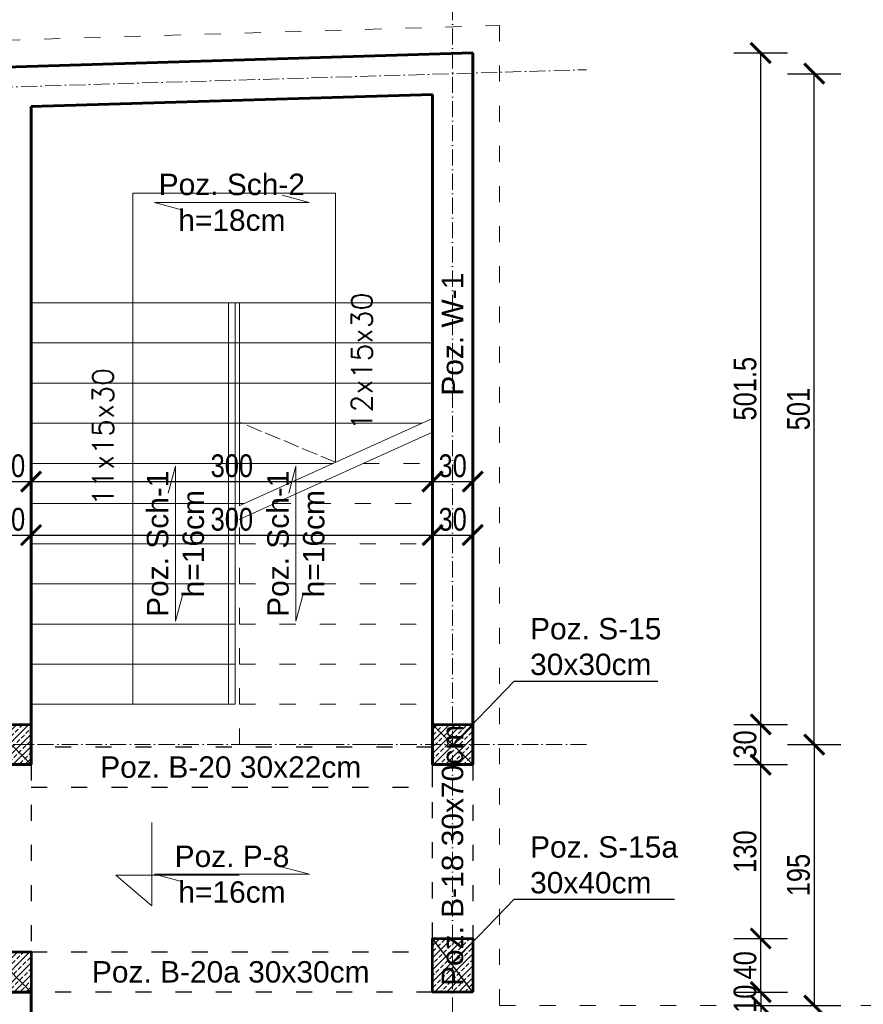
# Model space of a CAD drawing. Header units: inches. Extents: x 201967 to 338763, y -32705 to 30884.
# Tile 132 of 236: x 319641 to 320271, y 5927 to 6662. Entities that reach past the tile are written whole.
import ezdxf

# ---------------------------------------------------------------- set-up
doc = ezdxf.new("R2010")
doc.units = ezdxf.units.IN
doc.header["$MEASUREMENT"] = 0
for name, pattern in [('ACAD_ISO02W100', [15, 12, -3]), ('ACAD_ISO03W100', [30, 12, -18]), ('ACAD_ISO10W100', [18, 12, -3, 0, -3])]:
    doc.linetypes.add(name, pattern=pattern)
for name, color, linetype, lineweight in [('01 a1 KONSTRUKCJA żelebet', 200, 'Continuous', 53), ('01 b KONSTRUKCJA belki', 92, 'ACAD_ISO03W100', 30), ('01h1 KONSTRUKCJA pozycje stropy', 253, 'Continuous', 13), ('01h2 KONSTRUKCJA pozycje belki', 254, 'Continuous', 13), ('01h3 KONSTRUKCJA pozycje słupy', 252, 'Continuous', 13), ('11 OSIE ściany', 2, 'ACAD_ISO10W100', 5), ('1_OpisPomieszczen', 120, 'Continuous', 9), ('90 WYMIAR', 155, 'Continuous', 9), ('_grube', 1, 'Continuous', 35), ('_proj_SCHODY', 2, 'Continuous', 9), ('MURY konstrukcyjne', 70, 'Continuous', 60)]:
    doc.layers.add(name, color=color, linetype=linetype, lineweight=lineweight)
doc.styles.add('100 arial', font='arial.ttf', dxfattribs={"width": 0.8, "height": 17})
doc.styles.add('arialcce', font='arial.ttf')
doc.styles.add('OPIS', font='arial.ttf')
doc.styles.add('RomanS', font='romans.shx')
doc.styles.add('Wymiary', font='romans.shx', dxfattribs={"width": 0.7, "oblique": 10})
doc.dimstyles.new('100', dxfattribs={"dimscale": 10, "dimtxt": 17, "dimasz": 1.5, "dimexe": 2, "dimexo": 2, "dimgap": 0.3, "dimtad": 1, "dimdec": 1, "dimrnd": 0.5, "dimdsep": 46, "dimtxsty": '100 arial', "dimblk": 'ARCHTICK', "dimcen": 10, "dimclrd": 256, "dimclre": 256, "dimclrt": 256, "dimadec": 0, "dimazin": 0, "dimtfac": 1, "dimtdec": 1, "dimtix": 1, "dimtmove": 1, "dimatfit": 3, "dimfxl": 2, "dimfxlon": 1, "dimtolj": 1, "dimarcsym": 0})
doc.dimstyles.new('DIM100txt12', dxfattribs={"dimtxt": 12, "dimasz": 1.05, "dimexe": 0, "dimexo": 8, "dimgap": 4, "dimtad": 1, "dimdec": 7, "dimrnd": 0.5, "dimdsep": 46, "dimtxsty": 'RomanS', "dimblk1": 'DIM', "dimblk2": 'DIM', "dimsah": 1, "dimcen": 0.09, "dimse1": 1, "dimse2": 1, "dimclrt": 256, "dimadec": 1, "dimazin": 0, "dimtfac": 1, "dimtdec": 7, "dimtix": 1, "dimtofl": 0, "dimtmove": 2, "dimatfit": 3, "dimfxl": 1, "dimtolj": 1, "dimtzin": 0, "dimarcsym": 0})
pattern_1 = [(45, (0, -25), (-4.490128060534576, 4.490128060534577), []), (45, (4.490130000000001, -25), (-4.490128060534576, 4.490128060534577), [3.175, -1.5875])]

# ---------------------------------------------------------------- blocks, each defined once
blk = doc.blocks.new('1 osie 1 część BPPZ')
at = {"layer": '11 OSIE ściany'}
for p, q in [((-1007.399999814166, -169.999028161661), (-1007.399999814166, 870.0009718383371)), ((-2017.399999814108, 700.9469548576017), (-907.3999998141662, 734.2427557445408)), ((-907.3999998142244, 230.0009718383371), (-4101.782290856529, 230.0009718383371))]:
    blk.add_line(p, q, dxfattribs=at)
blk = doc.blocks.new('*U1122')
at = {"lineweight": 5, "ltscale": 0.25}
h = blk.add_hatch(dxfattribs=at)
h.set_pattern_fill('ANSI33', color=5, style=0)
h.set_pattern_definition(pattern_1)
h.paths.add_polyline_path([(0, 0), (-7.105427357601e-16, -30), (40, -30), (40, 0)])
blk.add_lwpolyline([(0, 0), (-7.105427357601e-16, -30), (40, -30), (40, 0)], close=True)
at = {"layer": 'Defpoints'}
blk.add_line((0, 0), (40, -30), dxfattribs=at)
blk = doc.blocks.new('*U1121')
at = {"lineweight": 5, "ltscale": 0.25}
h = blk.add_hatch(dxfattribs=at)
h.set_pattern_fill('ANSI33', color=5, style=0)
h.set_pattern_definition(pattern_1)
h.paths.add_polyline_path([(0, 0), (-7.105427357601e-16, -30), (30, -30), (30, 0)])
blk.add_lwpolyline([(0, 0), (-7.105427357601e-16, -30), (30, -30), (30, 0)], close=True)
at = {"layer": 'Defpoints'}
blk.add_line((0, 0), (30, -30), dxfattribs=at)
blk = doc.blocks.new('1 słupy parter rozbudowa 2')
at = {"layer": '01 a1 KONSTRUKCJA żelebet', "xscale": -1, "rotation": 270}
for name, p in [('*U1121', (2679.999999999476, -15)), ('*U1121', (3010.000000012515, -15)), ('*U1122', (3009.999999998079, -184.956643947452)), ('*U1121', (2680.000000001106, -184.956643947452))]:
    blk.add_blockref(name, p, dxfattribs=at)
blk = doc.blocks.new('DIM')
for p, q in [((7.275957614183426e-12, -13.00000000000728), (7.275957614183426e-12, 12.99999999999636)), ((8.000000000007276, -7.275957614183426e-12), (-7.999999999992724, -7.275957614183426e-12))]:
    blk.add_line(p, q)
at = {"const_width": 1.714285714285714}
blk.add_lwpolyline([(5.714285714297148, 5.714285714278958), (-5.71428571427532, -5.71428571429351)], dxfattribs=at)
blk = doc.blocks.new('_ARCHTICK')
at = {"color": 0, "linetype": 'ByBlock', "const_width": 0.15}
blk.add_lwpolyline([(-0.5, -0.5), (0.5, 0.5)], dxfattribs=at)
blk = doc.blocks.new('*D1691')
at = {"layer": '90 WYMIAR', "lineweight": -2, "transparency": 16777216}
for p, q in [((320971.5205435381, 6733.062804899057), (320971.5205435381, 6773.062804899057)), ((319964.1205437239, 6753.062804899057), (319964.1205437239, 6733.062804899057)), ((319964.1205437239, 6753.062804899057), (320971.5205435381, 6753.062804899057))]:
    blk.add_line(p, q, dxfattribs=at)
at = {"layer": 'Defpoints', "color": 0, "transparency": 16777216}
for p in [(319964.1205437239, 6760.870251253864), (320971.5205435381, 6753.062804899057), (320971.5205435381, 5990.869279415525)]:
    blk.add_point(p, dxfattribs=at)
at = {"layer": '90 WYMIAR', "lineweight": -2, "transparency": 16777216, "xscale": 15, "yscale": 15, "zscale": 15, "rotation": 180}
blk.add_blockref('_ARCHTICK', (319964.1205437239, 6753.062804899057), dxfattribs=at)
at = {"layer": '90 WYMIAR', "lineweight": -2, "transparency": 16777216, "xscale": 15, "yscale": 15, "zscale": 15}
blk.add_blockref('_ARCHTICK', (320971.5205435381, 6753.062804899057), dxfattribs=at)
at = {"layer": '90 WYMIAR', "transparency": 16777216, "insert": (320467.820543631, 6764.742545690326), "char_height": 17, "attachment_point": 5, "style": '100 arial'}
blk.add_mtext('\\A1;1007.5', dxfattribs=at)
blk = doc.blocks.new('*D1743')
at = {"layer": '90 WYMIAR', "lineweight": -2, "transparency": 16777216}
for p, q in [((322365.5205435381, 6120.870251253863), (322405.5205435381, 6120.870251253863)), ((322385.5205435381, 5890.869279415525), (322385.5205435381, 6120.870251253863)), ((322365.5205435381, 5890.869279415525), (322405.5205435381, 5890.869279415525))]:
    blk.add_line(p, q, dxfattribs=at)
at = {"layer": 'Defpoints', "color": 0, "transparency": 16777216}
for p in [(320064.1205437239, 6120.870251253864), (322385.5205435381, 6120.870251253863), (322190.5205435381, 5890.869279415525)]:
    blk.add_point(p, dxfattribs=at)
at = {"layer": '90 WYMIAR', "lineweight": -2, "transparency": 16777216, "xscale": 15, "yscale": 15, "zscale": 15}
for p, rotation in [((322385.5205435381, 6120.870251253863), 90), ((322385.5205435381, 5890.869279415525), 270)]:
    blk.add_blockref('_ARCHTICK', p, dxfattribs=dict(at, rotation=rotation))
at = {"layer": '90 WYMIAR', "transparency": 16777216, "insert": (322373.8350046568, 6005.869765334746), "char_height": 17, "attachment_point": 5, "rotation": 90, "style": '100 arial'}
blk.add_mtext('\\A1;230', dxfattribs=at)
blk = doc.blocks.new('*D1744')
at = {"layer": '90 WYMIAR', "lineweight": -2, "transparency": 16777216}
for p, q in [((322365.5205435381, 6622.112413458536), (322405.5205435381, 6622.112413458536)), ((322385.5205435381, 6120.870251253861), (322385.5205435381, 6622.112413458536)), ((322365.5205435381, 6120.870251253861), (322405.5205435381, 6120.870251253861))]:
    blk.add_line(p, q, dxfattribs=at)
at = {"layer": 'Defpoints', "color": 0, "transparency": 16777216}
for p in [(319964.1205437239, 6622.112413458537), (322385.5205435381, 6622.112413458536), (320064.1205437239, 6120.870251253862)]:
    blk.add_point(p, dxfattribs=at)
at = {"layer": '90 WYMIAR', "lineweight": -2, "transparency": 16777216, "xscale": 15, "yscale": 15, "zscale": 15}
for p, rotation in [((322385.5205435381, 6622.112413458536), 90), ((322385.5205435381, 6120.870251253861), 270)]:
    blk.add_blockref('_ARCHTICK', p, dxfattribs=dict(at, rotation=rotation))
at = {"layer": '90 WYMIAR', "transparency": 16777216, "insert": (322373.8408027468, 6371.49133235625), "char_height": 17, "attachment_point": 5, "rotation": 90, "style": '100 arial'}
blk.add_mtext('\\A1;501', dxfattribs=at)
blk = doc.blocks.new('*D1697')
at = {"layer": '90 WYMIAR', "lineweight": -2, "transparency": 16777216}
for p, q in [((319619.1205437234, 6257.376199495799), (319619.1205437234, 6297.376199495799)), ((319649.120543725, 6257.376199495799), (319649.120543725, 6297.376199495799)), ((319619.1205437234, 6277.376199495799), (319649.120543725, 6277.376199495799))]:
    blk.add_line(p, q, dxfattribs=at)
at = {"layer": 'Defpoints', "color": 0, "transparency": 16777216}
for p in [(319649.120543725, 6277.376199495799), (319619.1205437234, 6135.870251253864), (319649.120543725, 6135.870251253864)]:
    blk.add_point(p, dxfattribs=at)
at = {"layer": '90 WYMIAR', "lineweight": -2, "transparency": 16777216, "xscale": 15, "yscale": 15, "zscale": 15, "rotation": 180}
blk.add_blockref('_ARCHTICK', (319619.1205437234, 6277.376199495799), dxfattribs=at)
at = {"layer": '90 WYMIAR', "lineweight": -2, "transparency": 16777216, "xscale": 15, "yscale": 15, "zscale": 15}
blk.add_blockref('_ARCHTICK', (319649.120543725, 6277.376199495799), dxfattribs=at)
at = {"layer": '90 WYMIAR', "transparency": 16777216, "insert": (319634.1205437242, 6289.061738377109), "char_height": 17, "attachment_point": 5, "style": '100 arial'}
blk.add_mtext('\\A1;30', dxfattribs=at)
blk = doc.blocks.new('*D1698')
at = {"layer": '90 WYMIAR', "lineweight": -2, "transparency": 16777216}
for p, q in [((319649.120543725, 6257.376199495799), (319649.120543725, 6297.376199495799)), ((319949.1205437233, 6257.376199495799), (319949.1205437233, 6297.376199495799)), ((319649.120543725, 6277.376199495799), (319949.1205437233, 6277.376199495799))]:
    blk.add_line(p, q, dxfattribs=at)
at = {"layer": 'Defpoints', "color": 0, "transparency": 16777216}
for p in [(319949.1205437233, 6277.376199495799), (319649.120543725, 6135.870251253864), (319949.1205437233, 6135.870251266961)]:
    blk.add_point(p, dxfattribs=at)
at = {"layer": '90 WYMIAR', "lineweight": -2, "transparency": 16777216, "xscale": 15, "yscale": 15, "zscale": 15, "rotation": 180}
blk.add_blockref('_ARCHTICK', (319649.120543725, 6277.376199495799), dxfattribs=at)
at = {"layer": '90 WYMIAR', "lineweight": -2, "transparency": 16777216, "xscale": 15, "yscale": 15, "zscale": 15}
blk.add_blockref('_ARCHTICK', (319949.1205437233, 6277.376199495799), dxfattribs=at)
at = {"layer": '90 WYMIAR', "transparency": 16777216, "insert": (319799.1205437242, 6289.061738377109), "char_height": 17, "attachment_point": 5, "style": '100 arial'}
blk.add_mtext('\\A1;300', dxfattribs=at)
blk = doc.blocks.new('*D1699')
at = {"layer": '90 WYMIAR', "lineweight": -2, "transparency": 16777216}
for p, q in [((319949.1205437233, 6257.376199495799), (319949.1205437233, 6297.376199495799)), ((319979.1205437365, 6257.376199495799), (319979.1205437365, 6297.376199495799)), ((319949.1205437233, 6277.376199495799), (319979.1205437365, 6277.376199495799))]:
    blk.add_line(p, q, dxfattribs=at)
at = {"layer": 'Defpoints', "color": 0, "transparency": 16777216}
for p in [(319979.1205437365, 6277.376199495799), (319949.1205437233, 6135.870251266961), (319979.1205437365, 6135.870251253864)]:
    blk.add_point(p, dxfattribs=at)
at = {"layer": '90 WYMIAR', "lineweight": -2, "transparency": 16777216, "xscale": 15, "yscale": 15, "zscale": 15, "rotation": 180}
blk.add_blockref('_ARCHTICK', (319949.1205437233, 6277.376199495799), dxfattribs=at)
at = {"layer": '90 WYMIAR', "lineweight": -2, "transparency": 16777216, "xscale": 15, "yscale": 15, "zscale": 15}
blk.add_blockref('_ARCHTICK', (319979.1205437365, 6277.376199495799), dxfattribs=at)
at = {"layer": '90 WYMIAR', "transparency": 16777216, "insert": (319964.1205437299, 6289.061738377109), "char_height": 17, "attachment_point": 5, "style": '100 arial'}
blk.add_mtext('\\A1;30', dxfattribs=at)
blk = doc.blocks.new('*D1725')
at = {"layer": '90 WYMIAR', "lineweight": -2, "transparency": 16777216}
for p, q in [((319619.1205437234, 6297.376199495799), (319619.1205437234, 6337.376199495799)), ((319649.1205437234, 6297.376199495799), (319649.1205437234, 6337.376199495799)), ((319619.1205437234, 6317.376199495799), (319649.1205437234, 6317.376199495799))]:
    blk.add_line(p, q, dxfattribs=at)
at = {"layer": 'Defpoints', "color": 0, "transparency": 16777216}
for p in [(319649.1205437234, 6317.376199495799), (319619.1205437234, 6135.870251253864), (319649.1205437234, 6135.870251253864)]:
    blk.add_point(p, dxfattribs=at)
at = {"layer": '90 WYMIAR', "lineweight": -2, "transparency": 16777216, "xscale": 15, "yscale": 15, "zscale": 15, "rotation": 180}
blk.add_blockref('_ARCHTICK', (319619.1205437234, 6317.376199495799), dxfattribs=at)
at = {"layer": '90 WYMIAR', "lineweight": -2, "transparency": 16777216, "xscale": 15, "yscale": 15, "zscale": 15}
blk.add_blockref('_ARCHTICK', (319649.1205437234, 6317.376199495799), dxfattribs=at)
at = {"layer": '90 WYMIAR', "transparency": 16777216, "insert": (319634.1205437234, 6329.061738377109), "char_height": 17, "attachment_point": 5, "style": '100 arial'}
blk.add_mtext('\\A1;30', dxfattribs=at)
blk = doc.blocks.new('*D1726')
at = {"layer": '90 WYMIAR', "lineweight": -2, "transparency": 16777216}
for p, q in [((319649.1205437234, 6297.376199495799), (319649.1205437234, 6337.376199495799)), ((319949.1205437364, 6297.376199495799), (319949.1205437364, 6337.376199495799)), ((319649.1205437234, 6317.376199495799), (319949.1205437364, 6317.376199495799))]:
    blk.add_line(p, q, dxfattribs=at)
at = {"layer": 'Defpoints', "color": 0, "transparency": 16777216}
for p in [(319949.1205437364, 6317.376199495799), (319649.1205437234, 6135.870251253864), (319949.1205437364, 6135.870251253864)]:
    blk.add_point(p, dxfattribs=at)
at = {"layer": '90 WYMIAR', "lineweight": -2, "transparency": 16777216, "xscale": 15, "yscale": 15, "zscale": 15, "rotation": 180}
blk.add_blockref('_ARCHTICK', (319649.1205437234, 6317.376199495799), dxfattribs=at)
at = {"layer": '90 WYMIAR', "lineweight": -2, "transparency": 16777216, "xscale": 15, "yscale": 15, "zscale": 15}
blk.add_blockref('_ARCHTICK', (319949.1205437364, 6317.376199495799), dxfattribs=at)
at = {"layer": '90 WYMIAR', "transparency": 16777216, "insert": (319799.1205437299, 6329.061738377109), "char_height": 17, "attachment_point": 5, "style": '100 arial'}
blk.add_mtext('\\A1;300', dxfattribs=at)
blk = doc.blocks.new('*D1727')
at = {"layer": '90 WYMIAR', "lineweight": -2, "transparency": 16777216}
for p, q in [((319949.1205437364, 6297.376199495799), (319949.1205437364, 6337.376199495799)), ((319979.1205437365, 6297.376199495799), (319979.1205437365, 6337.376199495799)), ((319949.1205437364, 6317.376199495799), (319979.1205437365, 6317.376199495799))]:
    blk.add_line(p, q, dxfattribs=at)
at = {"layer": 'Defpoints', "color": 0, "transparency": 16777216}
for p in [(319979.1205437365, 6317.376199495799), (319949.1205437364, 6135.870251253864), (319979.1205437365, 6135.870251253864)]:
    blk.add_point(p, dxfattribs=at)
at = {"layer": '90 WYMIAR', "lineweight": -2, "transparency": 16777216, "xscale": 15, "yscale": 15, "zscale": 15, "rotation": 180}
blk.add_blockref('_ARCHTICK', (319949.1205437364, 6317.376199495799), dxfattribs=at)
at = {"layer": '90 WYMIAR', "lineweight": -2, "transparency": 16777216, "xscale": 15, "yscale": 15, "zscale": 15}
blk.add_blockref('_ARCHTICK', (319979.1205437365, 6317.376199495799), dxfattribs=at)
at = {"layer": '90 WYMIAR', "transparency": 16777216, "insert": (319964.1205437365, 6329.061738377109), "char_height": 17, "attachment_point": 5, "style": '100 arial'}
blk.add_mtext('\\A1;30', dxfattribs=at)
blk = doc.blocks.new('*D1728')
at = {"layer": '90 WYMIAR', "lineweight": -2, "transparency": 16777216}
for p, q in [((320174.3333665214, 5975.913607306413), (320214.3333665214, 5975.913607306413)), ((320194.3333665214, 5935.913607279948), (320194.3333665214, 5975.913607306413)), ((320174.3333665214, 5935.913607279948), (320214.3333665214, 5935.913607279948))]:
    blk.add_line(p, q, dxfattribs=at)
at = {"layer": 'Defpoints', "color": 0, "transparency": 16777216}
for p in [(319979.1205437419, 5975.913607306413), (320194.3333665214, 5975.913607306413), (319979.1205437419, 5935.913607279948)]:
    blk.add_point(p, dxfattribs=at)
at = {"layer": '90 WYMIAR', "lineweight": -2, "transparency": 16777216, "xscale": 15, "yscale": 15, "zscale": 15}
for p, rotation in [((320194.3333665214, 5975.913607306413), 90), ((320194.3333665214, 5935.913607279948), 270)]:
    blk.add_blockref('_ARCHTICK', p, dxfattribs=dict(at, rotation=rotation))
at = {"layer": '90 WYMIAR', "transparency": 16777216, "insert": (320182.6536257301, 5955.913607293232), "char_height": 17, "attachment_point": 5, "rotation": 90, "style": '100 arial'}
blk.add_mtext('\\A1;40', dxfattribs=at)
blk = doc.blocks.new('*D1729')
at = {"layer": '90 WYMIAR', "lineweight": -2, "transparency": 16777216}
for p, q in [((320174.3333665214, 6105.870251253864), (320214.3333665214, 6105.870251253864)), ((320194.3333665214, 5975.913607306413), (320194.3333665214, 6105.870251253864)), ((320174.3333665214, 5975.913607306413), (320214.3333665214, 5975.913607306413))]:
    blk.add_line(p, q, dxfattribs=at)
at = {"layer": 'Defpoints', "color": 0, "transparency": 16777216}
for p in [(319964.1205437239, 6105.870251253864), (320194.3333665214, 6105.870251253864), (319979.1205437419, 5975.913607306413)]:
    blk.add_point(p, dxfattribs=at)
at = {"layer": '90 WYMIAR', "lineweight": -2, "transparency": 16777216, "xscale": 15, "yscale": 15, "zscale": 15}
for p, rotation in [((320194.3333665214, 6105.870251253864), 90), ((320194.3333665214, 5975.913607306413), 270)]:
    blk.add_blockref('_ARCHTICK', p, dxfattribs=dict(at, rotation=rotation))
at = {"layer": '90 WYMIAR', "transparency": 16777216, "insert": (320182.6478276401, 6040.891929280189), "char_height": 17, "attachment_point": 5, "rotation": 90, "style": '100 arial'}
blk.add_mtext('\\A1;130', dxfattribs=at)
blk = doc.blocks.new('*D1730')
at = {"layer": '90 WYMIAR', "lineweight": -2, "transparency": 16777216}
for p, q in [((320174.3333665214, 6135.870251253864), (320214.3333665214, 6135.870251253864)), ((320194.3333665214, 6105.870251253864), (320194.3333665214, 6135.870251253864)), ((320174.3333665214, 6105.870251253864), (320214.3333665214, 6105.870251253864))]:
    blk.add_line(p, q, dxfattribs=at)
at = {"layer": 'Defpoints', "color": 0, "transparency": 16777216}
for p in [(319964.1205437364, 6135.870251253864), (320194.3333665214, 6135.870251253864), (319964.1205437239, 6105.870251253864)]:
    blk.add_point(p, dxfattribs=at)
at = {"layer": '90 WYMIAR', "lineweight": -2, "transparency": 16777216, "xscale": 15, "yscale": 15, "zscale": 15}
for p, rotation in [((320194.3333665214, 6135.870251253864), 90), ((320194.3333665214, 6105.870251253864), 270)]:
    blk.add_blockref('_ARCHTICK', p, dxfattribs=dict(at, rotation=rotation))
at = {"layer": '90 WYMIAR', "transparency": 16777216, "insert": (320182.6478276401, 6120.870251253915), "char_height": 17, "attachment_point": 5, "rotation": 90, "style": '100 arial'}
blk.add_mtext('\\A1;30', dxfattribs=at)
blk = doc.blocks.new('*D1731')
at = {"layer": '90 WYMIAR', "lineweight": -2, "transparency": 16777216}
for p, q in [((320174.3333665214, 6637.569103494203), (320214.3333665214, 6637.569103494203)), ((320194.3333665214, 6135.870251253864), (320194.3333665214, 6637.569103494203)), ((320174.3333665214, 6135.870251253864), (320214.3333665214, 6135.870251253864))]:
    blk.add_line(p, q, dxfattribs=at)
at = {"layer": 'Defpoints', "color": 0, "transparency": 16777216}
for p in [(319979.1205437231, 6637.569103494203), (320194.3333665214, 6637.569103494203), (319964.1205437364, 6135.870251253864)]:
    blk.add_point(p, dxfattribs=at)
at = {"layer": '90 WYMIAR', "lineweight": -2, "transparency": 16777216, "xscale": 15, "yscale": 15, "zscale": 15}
for p, rotation in [((320194.3333665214, 6637.569103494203), 90), ((320194.3333665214, 6135.870251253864), 270)]:
    blk.add_blockref('_ARCHTICK', p, dxfattribs=dict(at, rotation=rotation))
at = {"layer": '90 WYMIAR', "transparency": 16777216, "insert": (320182.6536257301, 6386.719677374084), "char_height": 17, "attachment_point": 5, "rotation": 90, "style": '100 arial'}
blk.add_mtext('\\A1;501.5', dxfattribs=at)
blk = doc.blocks.new('*D1732')
at = {"layer": '90 WYMIAR', "lineweight": -2, "transparency": 16777216}
for p, q in [((320194.3333665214, 5935.913607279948), (320194.3333665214, 5950.913607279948)), ((320174.3333665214, 5935.913607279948), (320214.3333665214, 5935.913607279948)), ((320194.3333665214, 5935.913607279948), (320194.3333665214, 5925.87024914)), ((320174.3333665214, 5925.87024914), (320214.3333665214, 5925.87024914)), ((320194.3333665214, 5925.87024914), (320194.3333665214, 5910.87024914))]:
    blk.add_line(p, q, dxfattribs=at)
at = {"layer": 'Defpoints', "color": 0, "transparency": 16777216}
for p in [(319979.1205437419, 5935.913607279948), (320057.7382526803, 5925.87024914), (320194.3333665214, 5925.87024914)]:
    blk.add_point(p, dxfattribs=at)
at = {"layer": '90 WYMIAR', "lineweight": -2, "transparency": 16777216, "xscale": 15, "yscale": 15, "zscale": 15}
for p, rotation in [((320194.3333665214, 5935.913607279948), 270), ((320194.3333665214, 5925.87024914), 90)]:
    blk.add_blockref('_ARCHTICK', p, dxfattribs=dict(at, rotation=rotation))
at = {"layer": '90 WYMIAR', "transparency": 16777216, "insert": (320182.6536257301, 5930.891928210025), "char_height": 17, "attachment_point": 5, "rotation": 90, "style": '100 arial'}
blk.add_mtext('\\A1;10', dxfattribs=at)
blk = doc.blocks.new('*D1723')
at = {"layer": '90 WYMIAR', "lineweight": -2, "transparency": 16777216}
for p, q in [((320214.3333665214, 6622.112413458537), (320254.3333665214, 6622.112413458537)), ((320234.3333665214, 6120.870251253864), (320234.3333665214, 6622.112413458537)), ((320214.3333665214, 6120.870251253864), (320254.3333665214, 6120.870251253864))]:
    blk.add_line(p, q, dxfattribs=at)
at = {"layer": 'Defpoints', "color": 0, "transparency": 16777216}
for p in [(319964.1205437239, 6622.112413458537), (320234.3333665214, 6622.112413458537), (319964.1205437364, 6120.870251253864)]:
    blk.add_point(p, dxfattribs=at)
at = {"layer": '90 WYMIAR', "lineweight": -2, "transparency": 16777216, "xscale": 15, "yscale": 15, "zscale": 15}
for p, rotation in [((320234.3333665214, 6622.112413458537), 90), ((320234.3333665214, 6120.870251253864), 270)]:
    blk.add_blockref('_ARCHTICK', p, dxfattribs=dict(at, rotation=rotation))
at = {"layer": '90 WYMIAR', "transparency": 16777216, "insert": (320222.6536257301, 6371.491332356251), "char_height": 17, "attachment_point": 5, "rotation": 90, "style": '100 arial'}
blk.add_mtext('\\A1;501', dxfattribs=at)
blk = doc.blocks.new('*D1719')
at = {"layer": '90 WYMIAR', "lineweight": -2, "transparency": 16777216}
for p, q in [((320214.3333665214, 6120.870251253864), (320254.3333665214, 6120.870251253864)), ((320234.3333665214, 6120.870251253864), (320234.3333665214, 5925.870249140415)), ((320214.3333665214, 5925.870249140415), (320254.3333665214, 5925.870249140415))]:
    blk.add_line(p, q, dxfattribs=at)
at = {"layer": 'Defpoints', "color": 0, "transparency": 16777216}
for p in [(319964.1205437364, 6120.870251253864), (320073.5506922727, 5925.870249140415), (320234.3333665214, 5925.870249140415)]:
    blk.add_point(p, dxfattribs=at)
at = {"layer": '90 WYMIAR', "lineweight": -2, "transparency": 16777216, "xscale": 15, "yscale": 15, "zscale": 15}
for p, rotation in [((320234.3333665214, 6120.870251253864), 90), ((320234.3333665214, 5925.870249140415), 270)]:
    blk.add_blockref('_ARCHTICK', p, dxfattribs=dict(at, rotation=rotation))
at = {"layer": '90 WYMIAR', "transparency": 16777216, "insert": (320222.6536257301, 6023.37025019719), "char_height": 17, "attachment_point": 5, "rotation": 90, "style": '100 arial'}
blk.add_mtext('\\A1;195', dxfattribs=at)

msp = doc.modelspace()

# ---------------------------------------------------------------- linework, layer by layer
at = {"layer": '01 b KONSTRUKCJA belki'}
for points in [[(319649.1205437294, 6088.920310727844), (319949.1205437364, 6088.920310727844), (319949.1205437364, 6118.920310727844), (319649.1205437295, 6118.920310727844)], [(319649.120543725, 5965.913607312), (319619.1205437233, 5965.913607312), (319619.1205437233, 6105.870251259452), (319649.120543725, 6105.870251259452)], [(319979.1205437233, 5975.913607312), (319949.1205437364, 5975.913607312), (319949.1205437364, 6105.870251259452), (319979.1205437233, 6105.870251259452)], [(319949.120543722, 5935.913607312), (319649.120543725, 5935.913607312), (319649.120543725, 5965.913607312), (319949.120543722, 5965.913607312)]]:
    msp.add_lwpolyline(points, close=True, dxfattribs=at)
at = {"layer": '01h1 KONSTRUKCJA pozycje stropy'}
for points in [[(319761.4118985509, 6520.483951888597), (319741.2522618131, 6525.913607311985), (319856.9888256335, 6525.913607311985), (319836.8291888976, 6531.343262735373)], [(319762.4835660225, 6233.204962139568), (319757.0539105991, 6213.045325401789), (319757.0539105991, 6328.781889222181), (319751.6242551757, 6308.622252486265)], [(319852.4835660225, 6233.204962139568), (319847.0539105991, 6213.045325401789), (319847.0539105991, 6328.781889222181), (319841.6242551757, 6308.622252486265)], [(319761.5207481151, 6018.490655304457), (319741.3611113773, 6023.920310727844), (319857.0976751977, 6023.920310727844), (319836.9380384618, 6029.349966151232)]]:
    msp.add_lwpolyline(points, dxfattribs=at)
at = {"layer": '1_OpisPomieszczen', "color": 7}
for p, q in [((319739.2907157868, 6062.530795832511), (319739.2907157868, 6000.397335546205)), ((319739.2907157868, 6000.397335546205), (319712.5075885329, 6023.338471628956)), ((319712.5075885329, 6023.338471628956), (319804.5152906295, 6023.338471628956))]:
    msp.add_line(p, q, dxfattribs=at)
at = {"layer": '_grube', "color": 7}
msp.add_line((319949.1205437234, 5975.913607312), (319979.1205437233, 5975.913607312), dxfattribs=at)
at = {"layer": '_proj_SCHODY', "color": 7}
for p, q in [((319725.2457452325, 6150.913607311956), (319725.2457452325, 6532.729300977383)), ((319725.2457452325, 6532.729300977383), (319876.6378146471, 6532.729300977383)), ((319876.6378146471, 6532.729300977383), (319876.6378146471, 6331.724701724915)), ((319649.1205437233, 6450.913607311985), (319949.1205437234, 6450.913607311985)), ((319796.6553508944, 6150.913607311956), (319796.6553508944, 6450.913607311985)), ((319801.6553508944, 6150.913607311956), (319801.6553508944, 6450.913607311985)), ((319804.8382428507, 6299.211688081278), (319804.8382428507, 6450.913607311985)), ((319649.1205437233, 6420.913607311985), (319949.1205437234, 6420.913607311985)), ((319649.1205437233, 6390.913607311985), (319949.1205437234, 6390.913607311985)), ((319804.6205437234, 6299.113107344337), (319949.1205437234, 6364.547069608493)), ((319649.1205437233, 6360.913607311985), (319941.0966478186, 6360.913607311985)), ((319804.6205437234, 6288.932426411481), (319949.1205437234, 6354.366388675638)), ((319649.1205437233, 6330.913607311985), (319874.8466478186, 6330.913607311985)), ((319649.1205437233, 6300.913607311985), (319808.5966478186, 6300.913607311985)), ((319649.1205437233, 6270.913607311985), (319801.1205437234, 6270.913607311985)), ((319649.1205437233, 6240.913607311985), (319801.1205437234, 6240.913607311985)), ((319649.1205437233, 6210.913607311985), (319801.1205437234, 6210.913607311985)), ((319649.1205437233, 6180.913607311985), (319801.1205437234, 6180.913607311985)), ((319801.6553508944, 6150.913607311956), (319649.1205437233, 6150.913607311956))]:
    msp.add_line(p, q, dxfattribs=at)
at = {"layer": '_proj_SCHODY', "color": 0, "linetype": 'ACAD_ISO02W100'}
msp.add_line((319876.6378146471, 6331.724701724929), (319804.6205437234, 6361.830088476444), dxfattribs=at)
at = {"layer": '_proj_SCHODY', "linetype": 'ACAD_ISO03W100'}
for p, q in [((319897.3289848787, 6330.913607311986), (319949.1205437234, 6330.913607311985)), ((319831.0789848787, 6300.913607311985), (319949.1205437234, 6300.913607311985)), ((319804.8382428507, 6120.92031071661), (319804.8382428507, 6289.031007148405)), ((319804.8382428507, 6270.913607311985), (319949.1205437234, 6270.913607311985)), ((319804.8382428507, 6240.913607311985), (319949.1205437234, 6240.913607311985)), ((319804.8382428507, 6210.913607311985), (319949.1205437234, 6210.913607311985)), ((319804.8382428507, 6180.913607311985), (319949.1205437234, 6180.913607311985)), ((319804.8382428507, 6150.913607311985), (319949.1205437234, 6150.913607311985)), ((319804.8382428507, 6120.913607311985), (319949.1205437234, 6120.913607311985))]:
    msp.add_line(p, q, dxfattribs=at)
at = {"layer": '_proj_SCHODY', "color": 2, "linetype": 'ACAD_ISO03W100'}
msp.add_lwpolyline([(316934.7382526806, 6155.870188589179), (319269.1205437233, 6155.870188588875), (319269.1205437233, 6636.280783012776), (319999.1205437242, 6658.178021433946), (319999.1205437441, 5925.913607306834), (321822.9710552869, 5925.870247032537), (322125.462138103, 4378.571814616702), (322125.4667548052, 3215.475170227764), (320936.5205435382, 3215.470450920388), (320936.7382526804, 4061.870249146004), (319670.7382526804, 4061.870400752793), (319670.7457617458, 4159.870246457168), (316934.7382526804, 4159.870249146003)], close=True, dxfattribs=at)
at = {"layer": 'MURY konstrukcyjne'}
for p, q in [((319289.1205437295, 6616.871713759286), (319979.1205437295, 6637.569103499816)), ((319979.1205437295, 6105.913607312), (319979.1205437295, 6637.569103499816)), ((319649.1205437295, 6597.656858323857), (319949.1205437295, 6606.655723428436)), ((319949.1205437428, 6105.913607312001), (319949.1205437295, 6606.655723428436)), ((319649.1205437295, 6105.870251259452), (319649.1205437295, 6597.656858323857)), ((319619.1205437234, 6105.870251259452), (319649.1205437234, 6105.870251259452)), ((319949.1205437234, 6105.913607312), (319979.1205437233, 6105.913607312))]:
    msp.add_line(p, q, dxfattribs=at)
msp.add_lwpolyline([(319649.1205437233, 5655.870186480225), (319619.120543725, 5655.870186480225), (319619.120543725, 5935.913607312), (319649.1205437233, 5935.913607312)], close=True, dxfattribs=at)

# ---------------------------------------------------------------- block references
at = {"layer": '01 a1 KONSTRUKCJA żelebet'}
msp.add_blockref('1 słupy parter rozbudowa 2', (316969.1205437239, 6120.870251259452), dxfattribs=at)
at = {"layer": '11 OSIE ściany'}
msp.add_blockref('1 osie 1 część BPPZ', (320971.5205435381, 5890.869279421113), dxfattribs=at)

# ---------------------------------------------------------------- texts
at = {"layer": '01h1 KONSTRUKCJA pozycje stropy', "char_height": 16, "attachment_point": 5, "style": 'arialcce'}
for s, insert in [('Poz. Sch-2\\Ph=18cm', (319799.1205437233, 6525.913607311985)), ('Poz. P-8\\Ph=16cm', (319799.2293932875, 6023.920310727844))]:
    msp.add_mtext(s, dxfattribs=dict(at, insert=insert))
at = {"layer": '01h1 KONSTRUKCJA pozycje stropy', "char_height": 16, "attachment_point": 5, "rotation": 90.00000000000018, "style": 'arialcce'}
for insert in [(319757.0539105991, 6270.913607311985), (319847.0539105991, 6270.913607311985)]:
    msp.add_mtext('Poz. Sch-1\\Ph=16cm', dxfattribs=dict(at, insert=insert))
at = {"layer": '01h2 KONSTRUKCJA pozycje belki', "char_height": 16, "attachment_point": 5, "style": 'OPIS'}
for s, insert, rotation in [('Poz. W-1', (319964.120543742, 6427.461263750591), 89.99999999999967), ('Poz. B-18 30x70cm', (319964.1205437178, 6037.999003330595), 89.99999999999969)]:
    msp.add_mtext(s, dxfattribs=dict(at, insert=insert, rotation=rotation))
for s, insert in [('Poz. B-20 30x22cm', (319798.278189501, 6103.920310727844)), ('Poz. B-20a 30x30cm', (319798.278189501, 5950.913607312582))]:
    msp.add_mtext(s, dxfattribs=dict(at, insert=insert))
at = {"layer": '01h3 KONSTRUKCJA pozycje słupy', "char_height": 16, "attachment_point": 4, "style": 'OPIS'}
for s, insert in [('Poz. S-15\\P30x30cm', (320022.0038371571, 6193.973887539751)), ('Poz. S-15a\\P30x40cm', (320022.0038371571, 6030.899208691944))]:
    msp.add_mtext(s, dxfattribs=dict(at, insert=insert))
at = {"layer": '_proj_SCHODY', "color": 7, "style": 'Wymiary'}
for s, p in [('12x15x30', (319904.0205786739, 6355.626500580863)), ('11x15x30', (319710.5997839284, 6299.240802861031))]:
    msp.add_text(s, height=15.6, rotation=90.00000000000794, dxfattribs=at).set_placement(p)

# ---------------------------------------------------------------- dimensions: what is measured, and where the dimension line sits
at = {"layer": '90 WYMIAR'}
for base, p1, p2, picture, middle in [((320971.5205435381, 6753.062804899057), (319964.1205437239, 6760.870251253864), (320971.5205435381, 5990.869279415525), '*D1691', (320467.820543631, 6764.742545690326)), ((319649.1205437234, 6317.376199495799), (319619.1205437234, 6135.870251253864), (319649.1205437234, 6135.870251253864), '*D1725', (319634.1205437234, 6329.061738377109)), ((319949.1205437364, 6317.376199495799), (319649.1205437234, 6135.870251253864), (319949.1205437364, 6135.870251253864), '*D1726', (319799.1205437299, 6329.061738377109)), ((319979.1205437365, 6317.376199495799), (319949.1205437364, 6135.870251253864), (319979.1205437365, 6135.870251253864), '*D1727', (319964.1205437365, 6329.061738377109)), ((319649.120543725, 6277.376199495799), (319619.1205437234, 6135.870251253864), (319649.120543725, 6135.870251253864), '*D1697', (319634.1205437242, 6289.061738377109)), ((319949.1205437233, 6277.376199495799), (319649.120543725, 6135.870251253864), (319949.1205437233, 6135.870251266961), '*D1698', (319799.1205437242, 6289.061738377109)), ((319979.1205437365, 6277.376199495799), (319949.1205437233, 6135.870251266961), (319979.1205437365, 6135.870251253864), '*D1699', (319964.1205437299, 6289.061738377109))]:
    dim = msp.add_linear_dim(base=base, p1=p1, p2=p2, dimstyle='100', dxfattribs=at)
    dim.commit()
    dim.dimension.update_dxf_attribs({"geometry": picture, "text_midpoint": middle})
for base, p1, p2, picture, middle in [((320194.3333665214, 6637.569103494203), (319964.1205437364, 6135.870251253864), (319979.1205437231, 6637.569103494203), '*D1731', (320182.6536257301, 6386.719677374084)), ((322385.5205435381, 6622.112413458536), (320064.1205437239, 6120.870251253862), (319964.1205437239, 6622.112413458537), '*D1744', (322373.8408027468, 6371.49133235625)), ((320234.3333665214, 6622.112413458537), (319964.1205437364, 6120.870251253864), (319964.1205437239, 6622.112413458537), '*D1723', (320222.6536257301, 6371.491332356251)), ((320194.3333665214, 6135.870251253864), (319964.1205437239, 6105.870251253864), (319964.1205437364, 6135.870251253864), '*D1730', (320182.6478276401, 6120.870251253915)), ((320234.3333665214, 5925.870249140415), (319964.1205437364, 6120.870251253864), (320073.5506922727, 5925.870249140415), '*D1719', (320222.6536257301, 6023.37025019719)), ((322385.5205435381, 6120.870251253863), (322190.5205435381, 5890.869279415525), (320064.1205437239, 6120.870251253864), '*D1743', (322373.8350046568, 6005.869765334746)), ((320194.3333665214, 6105.870251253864), (319979.1205437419, 5975.913607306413), (319964.1205437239, 6105.870251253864), '*D1729', (320182.6478276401, 6040.891929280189)), ((320194.3333665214, 5975.913607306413), (319979.1205437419, 5935.913607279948), (319979.1205437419, 5975.913607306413), '*D1728', (320182.6536257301, 5955.913607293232)), ((320194.3333665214, 5925.87024914), (319979.1205437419, 5935.913607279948), (320057.7382526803, 5925.87024914), '*D1732', (320182.6536257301, 5930.891928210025))]:
    dim = msp.add_linear_dim(base=base, p1=p1, p2=p2, angle=90, dimstyle='100', dxfattribs=at)
    dim.commit()
    dim.dimension.update_dxf_attribs({"geometry": picture, "text_midpoint": middle})

# ---------------------------------------------------------------- leaders
at = {"layer": '01h3 KONSTRUKCJA pozycje słupy', "annotation_type": 0, "has_hookline": 1, "hookline_direction": 0}
for points, text_width in [([(319963.5493981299, 6119.992555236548), (320010.0038371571, 6168.329503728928), (320018.0038371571, 6168.329503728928)], 95.53069577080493), ([(319963.5493981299, 5956.917876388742), (320010.0038371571, 6005.254824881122), (320018.0038371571, 6005.254824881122)], 107.9072305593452)]:
    msp.add_leader(points, dimstyle='DIM100txt12', override={"dimasz": 8, "dimgap": 4, "dimtad": 1}, dxfattribs=dict(at, text_width=text_width))

doc.saveas('drawing.dxf')
